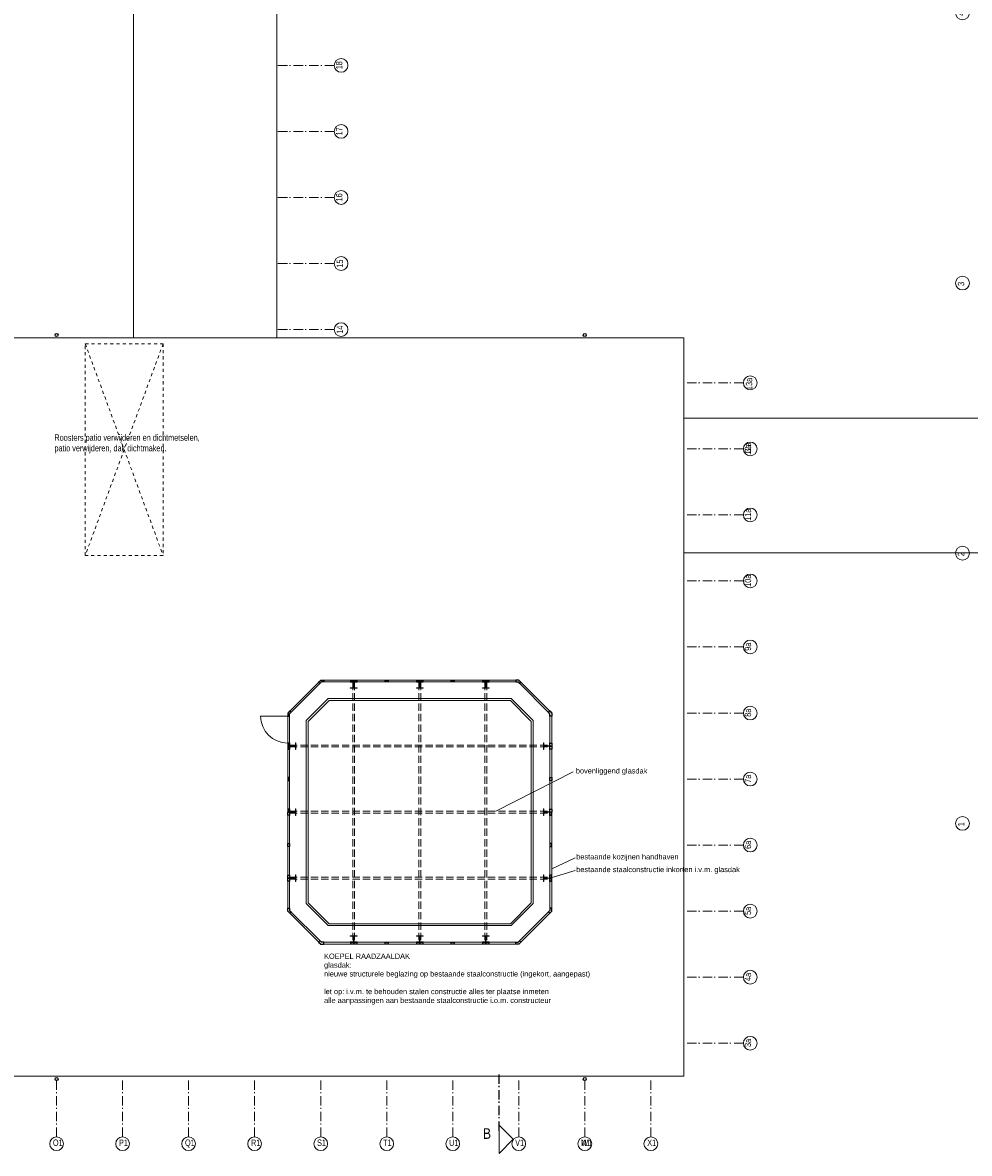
# Model space of a CAD drawing. Header units: millimetres. Extents: x 45699 to 251499, y 244 to 86446.
# Tile 124 of 240: x 192179 to 217413, y 244 to 30380. Entities that reach past the tile are written whole.
import ezdxf

# ---------------------------------------------------------------- set-up
doc = ezdxf.new("R2010")
doc.units = ezdxf.units.MM
doc.header["$LTSCALE"] = 400
for name, pattern in [('STYLE_01', [0.416641, 0.208282, -0.208359]), ('STYLE_02', [0.694427, 0.486069, -0.208359]), ('STYLE_06', [1.041641, 0.625, -0.208282, 0.069427, -0.138931])]:
    doc.linetypes.add(name, pattern=pattern)
for name, color, linetype, lineweight in [('Binnenkozijnen', 140, 'Continuous', 15), ('Buitenkozijnen', 140, 'Continuous', 15), ('mat-beton (ihwg)', 5, 'Continuous', 25), ('None', 7, 'Continuous', 9), ('Tekst', 140, 'Continuous', 15)]:
    doc.layers.add(name, color=color, linetype=linetype, lineweight=lineweight)
doc.styles.add('Arial', font='arial.ttf', dxfattribs={"height": 176.388889})
doc.styles.add('Arial Narrow', font='ARIALN.TTF', dxfattribs={"height": 222.25})

# ---------------------------------------------------------------- blocks, each defined once
blk = doc.blocks.new('HWA')
at = {"layer": 'None', "color": 92, "linetype": 'Continuous', "lineweight": 25}
blk.add_circle((0, -74), 40, dxfattribs=at)
blk = doc.blocks.new('*U1439')
at = {"layer": 'None', "color": 43, "linetype": 'Continuous', "lineweight": 9, "flags": 128}
blk.add_lwpolyline([(90, -76), (18, -76, -0.4142136), (3, -61), (3, 61, -0.4142136), (18, 76), (90, 76), (90, 85.5), (-90, 85.5), (-90, 76), (-18, 76, -0.4142136), (-3, 61), (-3, -61, -0.4142136), (-18, -76), (-90, -76), (-90, -85.5), (90, -85.5)], format="xyb", close=True, dxfattribs=at)
blk = doc.blocks.new('*U1440')
at = {"layer": 'None', "color": 43, "linetype": 'Continuous', "lineweight": 9, "flags": 128}
blk.add_lwpolyline([(90, -76), (18, -76, -0.4142136), (3, -61), (3, 61, -0.4142136), (18, 76), (90, 76), (90, 85.5), (-90, 85.5), (-90, 76), (-18, 76, -0.4142136), (-3, 61), (-3, -61, -0.4142136), (-18, -76), (-90, -76), (-90, -85.5), (90, -85.5)], format="xyb", close=True, dxfattribs=at)
blk = doc.blocks.new('*U1441')
at = {"layer": 'None', "color": 43, "linetype": 'Continuous', "lineweight": 9, "flags": 128}
blk.add_lwpolyline([(90, -76), (18, -76, -0.4142136), (3, -61), (3, 61, -0.4142136), (18, 76), (90, 76), (90, 85.5), (-90, 85.5), (-90, 76), (-18, 76, -0.4142136), (-3, 61), (-3, -61, -0.4142136), (-18, -76), (-90, -76), (-90, -85.5), (90, -85.5)], format="xyb", close=True, dxfattribs=at)
blk = doc.blocks.new('*U1442')
at = {"layer": 'None', "color": 43, "linetype": 'Continuous', "lineweight": 9, "flags": 128}
blk.add_lwpolyline([(90, -76), (18, -76, -0.4142136), (3, -61), (3, 61, -0.4142136), (18, 76), (90, 76), (90, 85.5), (-90, 85.5), (-90, 76), (-18, 76, -0.4142136), (-3, 61), (-3, -61, -0.4142136), (-18, -76), (-90, -76), (-90, -85.5), (90, -85.5)], format="xyb", close=True, dxfattribs=at)
blk = doc.blocks.new('*U1443')
at = {"layer": 'None', "color": 43, "linetype": 'Continuous', "lineweight": 9, "flags": 128}
blk.add_lwpolyline([(90, -76), (18, -76, -0.4142136), (3, -61), (3, 61, -0.4142136), (18, 76), (90, 76), (90, 85.5), (-90, 85.5), (-90, 76), (-18, 76, -0.4142136), (-3, 61), (-3, -61, -0.4142136), (-18, -76), (-90, -76), (-90, -85.5), (90, -85.5)], format="xyb", close=True, dxfattribs=at)
blk = doc.blocks.new('*U1444')
at = {"layer": 'None', "color": 43, "linetype": 'Continuous', "lineweight": 9, "flags": 128}
blk.add_lwpolyline([(90, -76), (18, -76, -0.4142136), (3, -61), (3, 61, -0.4142136), (18, 76), (90, 76), (90, 85.5), (-90, 85.5), (-90, 76), (-18, 76, -0.4142136), (-3, 61), (-3, -61, -0.4142136), (-18, -76), (-90, -76), (-90, -85.5), (90, -85.5)], format="xyb", close=True, dxfattribs=at)
blk = doc.blocks.new('*U1445')
at = {"layer": 'None', "color": 43, "linetype": 'Continuous', "lineweight": 9, "flags": 128}
blk.add_lwpolyline([(90, -76), (18, -76, -0.4142136), (3, -61), (3, 61, -0.4142136), (18, 76), (90, 76), (90, 85.5), (-90, 85.5), (-90, 76), (-18, 76, -0.4142136), (-3, 61), (-3, -61, -0.4142136), (-18, -76), (-90, -76), (-90, -85.5), (90, -85.5)], format="xyb", close=True, dxfattribs=at)
blk = doc.blocks.new('*U1446')
at = {"layer": 'None', "color": 43, "linetype": 'Continuous', "lineweight": 9, "flags": 128}
blk.add_lwpolyline([(90, -76), (18, -76, -0.4142136), (3, -61), (3, 61, -0.4142136), (18, 76), (90, 76), (90, 85.5), (-90, 85.5), (-90, 76), (-18, 76, -0.4142136), (-3, 61), (-3, -61, -0.4142136), (-18, -76), (-90, -76), (-90, -85.5), (90, -85.5)], format="xyb", close=True, dxfattribs=at)
blk = doc.blocks.new('*U1447')
at = {"layer": 'None', "color": 43, "linetype": 'Continuous', "lineweight": 9, "flags": 128}
blk.add_lwpolyline([(90, -76), (18, -76, -0.4142136), (3, -61), (3, 61, -0.4142136), (18, 76), (90, 76), (90, 85.5), (-90, 85.5), (-90, 76), (-18, 76, -0.4142136), (-3, 61), (-3, -61, -0.4142136), (-18, -76), (-90, -76), (-90, -85.5), (90, -85.5)], format="xyb", close=True, dxfattribs=at)
blk = doc.blocks.new('*U1448')
at = {"layer": 'None', "color": 43, "linetype": 'Continuous', "lineweight": 9, "flags": 128}
blk.add_lwpolyline([(90, -76), (18, -76, -0.4142136), (3, -61), (3, 61, -0.4142136), (18, 76), (90, 76), (90, 85.5), (-90, 85.5), (-90, 76), (-18, 76, -0.4142136), (-3, 61), (-3, -61, -0.4142136), (-18, -76), (-90, -76), (-90, -85.5), (90, -85.5)], format="xyb", close=True, dxfattribs=at)
blk = doc.blocks.new('*U1449')
at = {"layer": 'None', "color": 43, "linetype": 'Continuous', "lineweight": 9, "flags": 128}
blk.add_lwpolyline([(90, -76), (18, -76, -0.4142136), (3, -61), (3, 61, -0.4142136), (18, 76), (90, 76), (90, 85.5), (-90, 85.5), (-90, 76), (-18, 76, -0.4142136), (-3, 61), (-3, -61, -0.4142136), (-18, -76), (-90, -76), (-90, -85.5), (90, -85.5)], format="xyb", close=True, dxfattribs=at)
blk = doc.blocks.new('*U1450')
at = {"layer": 'None', "color": 43, "linetype": 'Continuous', "lineweight": 9, "flags": 128}
blk.add_lwpolyline([(90, -76), (18, -76, -0.4142136), (3, -61), (3, 61, -0.4142136), (18, 76), (90, 76), (90, 85.5), (-90, 85.5), (-90, 76), (-18, 76, -0.4142136), (-3, 61), (-3, -61, -0.4142136), (-18, -76), (-90, -76), (-90, -85.5), (90, -85.5)], format="xyb", close=True, dxfattribs=at)
blk = doc.blocks.new('*U1451')
at = {"layer": 'None', "color": 140, "linetype": 'Continuous', "lineweight": 15}
for p, q in [((10361, -31570), (11241, -30690)), ((11241, -30690), (16521, -30690)), ((16521, -30690), (17401, -31570)), ((10411, -31591), (11262, -30740)), ((11262, -30740), (16500, -30740)), ((16500, -30740), (17351, -31591)), ((10361, -36850), (10361, -31570)), ((10411, -36829), (10411, -31591)), ((17351, -31591), (17351, -36829)), ((17401, -31570), (17401, -36850)), ((11241, -37730), (10361, -36850)), ((11262, -37680), (10411, -36829)), ((17351, -36829), (16500, -37680)), ((17401, -36850), (16521, -37730)), ((16521, -37730), (11241, -37730)), ((16500, -37680), (11262, -37680))]:
    blk.add_line(p, q, dxfattribs=at)
at = {"layer": 'None', "color": 92, "linetype": 'Continuous', "lineweight": 25}
for points in [[(11262, -30740), (11220, -30782), (11184, -30747), (11241, -30690), (11321, -30690), (11321, -30740)], [(12041, -30690), (12121, -30690), (12121, -30740), (12041, -30740)], [(12121, -30690), (12201, -30690), (12201, -30740), (12121, -30740)], [(12961, -30690), (13041, -30690), (13041, -30740), (12961, -30740)], [(13801, -30690), (13881, -30690), (13881, -30740), (13801, -30740)], [(13881, -30690), (13961, -30690), (13961, -30740), (13881, -30740)], [(14721, -30690), (14801, -30690), (14801, -30740), (14721, -30740)], [(15561, -30690), (15641, -30690), (15641, -30740), (15561, -30740)], [(15641, -30690), (15721, -30690), (15721, -30740), (15641, -30740)], [(16500, -30740), (16542, -30782), (16578, -30747), (16521, -30690), (16441, -30690), (16441, -30740)], [(10411, -31591), (10453, -31549), (10418, -31513), (10361, -31570), (10361, -31650), (10411, -31650)], [(17351, -31591), (17309, -31549), (17344, -31513), (17401, -31570), (17401, -31650), (17351, -31650)], [(10411, -32450), (10411, -32370), (10361, -32370), (10361, -32450)], [(10411, -32530), (10411, -32450), (10361, -32450), (10361, -32530)], [(17351, -32450), (17351, -32370), (17401, -32370), (17401, -32450)], [(17351, -32530), (17351, -32450), (17401, -32450), (17401, -32530)], [(10411, -33370), (10411, -33290), (10361, -33290), (10361, -33370)], [(17351, -33370), (17351, -33290), (17401, -33290), (17401, -33370)], [(10411, -34210), (10411, -34130), (10361, -34130), (10361, -34210)], [(10411, -34210), (10411, -34290), (10361, -34290), (10361, -34210)], [(17351, -34210), (17351, -34130), (17401, -34130), (17401, -34210)], [(17351, -34210), (17351, -34290), (17401, -34290), (17401, -34210)], [(10411, -35050), (10411, -35130), (10361, -35130), (10361, -35050)], [(17351, -35050), (17351, -35130), (17401, -35130), (17401, -35050)], [(10411, -35890), (10411, -35970), (10361, -35970), (10361, -35890)], [(10411, -35970), (10411, -36050), (10361, -36050), (10361, -35970)], [(17351, -35890), (17351, -35970), (17401, -35970), (17401, -35890)], [(17351, -35970), (17351, -36050), (17401, -36050), (17401, -35970)], [(10411, -36829), (10453, -36871), (10418, -36907), (10361, -36850), (10361, -36770), (10411, -36770)], [(17351, -36829), (17309, -36871), (17344, -36907), (17401, -36850), (17401, -36770), (17351, -36770)], [(11262, -37680), (11220, -37638), (11184, -37673), (11241, -37730), (11321, -37730), (11321, -37680)], [(16500, -37680), (16542, -37638), (16578, -37673), (16521, -37730), (16441, -37730), (16441, -37680)], [(12041, -37680), (12121, -37680), (12121, -37730), (12041, -37730)], [(12121, -37680), (12201, -37680), (12201, -37730), (12121, -37730)], [(12961, -37680), (13041, -37680), (13041, -37730), (12961, -37730)], [(13801, -37680), (13881, -37680), (13881, -37730), (13801, -37730)], [(13881, -37680), (13961, -37680), (13961, -37730), (13881, -37730)], [(14721, -37680), (14801, -37680), (14801, -37730), (14721, -37730)], [(15561, -37680), (15641, -37680), (15641, -37730), (15561, -37730)], [(15641, -37680), (15721, -37680), (15721, -37730), (15641, -37730)]]:
    blk.add_lwpolyline(points, close=True, dxfattribs=at)
at = {"layer": 'None', "color": 43, "xscale": -1}
for name, p in [('*U1447', (12121, -30825)), ('*U1445', (13881, -30825)), ('*U1446', (15641, -30825))]:
    blk.add_blockref(name, p, dxfattribs=at)
at = {"layer": 'None', "color": 43, "xscale": -1, "rotation": 270}
for name, p in [('*U1448', (10497, -32450)), ('*U1449', (10497, -34210)), ('*U1450', (10497, -35970))]:
    blk.add_blockref(name, p, dxfattribs=at)
at = {"layer": 'None', "color": 43, "rotation": 270}
for name, p in [('*U1443', (17266, -32450)), ('*U1439', (17266, -34210)), ('*U1444', (17266, -35970))]:
    blk.add_blockref(name, p, dxfattribs=at)
at = {"layer": 'None', "color": 43}
for name, p in [('*U1442', (12121, -37594)), ('*U1441', (13881, -37594)), ('*U1440', (15641, -37594))]:
    blk.add_blockref(name, p, dxfattribs=at)
blk = doc.blocks.new('*U1452')
at = {"layer": 'None', "color": 8, "lineweight": 5}
for p, q in [((11442, -31186), (10857, -31771)), ((11463, -31236), (10907, -31792)), ((11442, -31186), (16320, -31186)), ((11463, -31236), (16299, -31236)), ((16299, -31236), (16855, -31792)), ((16320, -31186), (16905, -31771)), ((10857, -36649), (10857, -31771)), ((10907, -36628), (10907, -31792)), ((16855, -31792), (16855, -36628)), ((16905, -31771), (16905, -36649)), ((10857, -36649), (11442, -37234)), ((10907, -36628), (11463, -37184)), ((16299, -37184), (16855, -36628)), ((16320, -37234), (16905, -36649)), ((11442, -37234), (16320, -37234)), ((11463, -37184), (16299, -37184))]:
    blk.add_line(p, q, dxfattribs=at)
blk = doc.blocks.new('*U1453')
at = {"layer": 'None', "color": 8, "linetype": 'STYLE_02', "lineweight": 5}
for p, q in [((12096, -30762), (12096, -37670)), ((12146, -30762), (12146, -37670)), ((13856, -30762), (13856, -37670)), ((13906, -30762), (13906, -37670)), ((15616, -30762), (15616, -37670)), ((15666, -30762), (15666, -37670)), ((10421, -32425), (17329, -32425)), ((10421, -32475), (17329, -32475)), ((10421, -34185), (17329, -34185)), ((10421, -34235), (17329, -34235)), ((10421, -35945), (17329, -35945)), ((10421, -35995), (17329, -35995))]:
    blk.add_line(p, q, dxfattribs=at)
blk = doc.blocks.new('*U1454')
at = {"layer": 'None', "color": 43, "linetype": 'Continuous', "lineweight": 9}
blk.add_line((9641, -31650), (10361, -31650), dxfattribs=at)
at = {"layer": 'None', "color": 8, "lineweight": 5}
for p, q in [((15907, -34185), (17971, -33138)), ((17401, -35720), (18021, -35431)), ((17351, -35970), (18021, -35770))]:
    blk.add_line(p, q, dxfattribs=at)
at = {"layer": 'None', "color": 43, "linetype": 'Continuous', "lineweight": 9}
blk.add_arc((10361, -31650), 720, 180, 270, dxfattribs=at)
at = {"layer": 'None', "color": 7}
for name in ['*U1451', '*U1453', '*U1452']:
    blk.add_blockref(name, (0, 0), dxfattribs=at)
at = {"layer": 'None', "color": 140, "char_height": 141.11, "attachment_point": 1, "style": 'Arial'}
for s, insert in [('bovenliggend glasdak', (18041, -33040)), ('bestaande kozijnen handhaven', (18051, -35330)), ('bestaande staalconstructie inkorten i.v.m. glasdak', (18051, -35669)), ('KOEPEL RAADZAALDAK\\Pglasdak:\\Pnieuwe structurele beglazing op bestaande staalconstructie (ingekort, aangepast)\\P\\Plet op: i.v.m. te behouden stalen constructie alles ter plaatse inmeten\\Palle aanpassingen aan bestaande staalconstructie i.o.m. constructeur', (11331, -37980))]:
    blk.add_mtext(s, dxfattribs=dict(at, insert=insert))
blk = doc.blocks.new('*U1464')
at = {"layer": 'None', "color": 43, "linetype": 'Continuous', "lineweight": 9}
for centre in [(28347, -5710), (28347, -12910), (28347, -20110), (28347, -27310), (28347, -34510)]:
    blk.add_circle(centre, 183, dxfattribs=at)
at = {"layer": 'None', "color": 43, "char_height": 169, "width": 160.91, "attachment_point": 1, "rotation": 90, "style": 'Arial Narrow'}
for s, insert in [('5', (28223, -5790)), ('4', (28223, -12990)), ('3', (28223, -20190)), ('2', (28223, -27390)), ('1', (28223, -34590))]:
    blk.add_mtext(s, dxfattribs=dict(at, insert=insert))

msp = doc.modelspace()

# ---------------------------------------------------------------- linework, layer by layer
at = {"layer": 'Buitenkozijnen', "color": 43, "linetype": 'Continuous', "lineweight": 9}
for p, q in [((218744, 19835), (209804, 19835)), ((218744, 16245), (209804, 16245))]:
    msp.add_line(p, q, dxfattribs=at)
at = {"layer": 'None', "color": 7, "linetype": 'STYLE_06', "lineweight": 9}
for p, q in [((200486, 29240), (198986, 29240)), ((200486, 27480), (198986, 27480)), ((200486, 25720), (198986, 25720)), ((200486, 23960), (198986, 23960)), ((200486, 22200), (198986, 22200)), ((211392, 20780), (209892, 20780)), ((211392, 19020), (209892, 19020)), ((211392, 19020), (209892, 19020)), ((211392, 17260), (209892, 17260)), ((211392, 15500), (209892, 15500)), ((211392, 13740), (209892, 13740)), ((211392, 11980), (209892, 11980)), ((211392, 10220), (209892, 10220)), ((211392, 8460), (209892, 8460)), ((211392, 6700), (209892, 6700)), ((211392, 4940), (209892, 4940)), ((211392, 3180), (209892, 3180)), ((193084, 684), (193084, 2184)), ((194844, 684), (194844, 2184)), ((196604, 684), (196604, 2184)), ((198364, 684), (198364, 2184)), ((200124, 684), (200124, 2184)), ((201884, 684), (201884, 2184)), ((203644, 684), (203644, 2184)), ((205404, 684), (205404, 2184)), ((207164, 684), (207164, 2184)), ((207164, 684), (207164, 2184)), ((208924, 684), (208924, 2184))]:
    msp.add_line(p, q, dxfattribs=at)
at = {"layer": 'None', "color": 43, "linetype": 'STYLE_01', "lineweight": 9}
for p, q in [((193849, 21820), (195924, 16180)), ((195924, 21820), (193849, 16180))]:
    msp.add_line(p, q, dxfattribs=at)
at = {"layer": 'None', "color": 92, "linetype": 'STYLE_06', "lineweight": 25}
msp.add_line((204883, 846), (204883, 2346), dxfattribs=at)
at = {"layer": 'None', "color": 43, "linetype": 'Continuous', "lineweight": 9}
for points in [[(195134, 38240), (198958, 38240), (198958, 21980), (195134, 21980)], [(190124, 21980), (209804, 21980), (209804, 2300), (190124, 2300)]]:
    msp.add_lwpolyline(points, close=True, dxfattribs=at)
at = {"layer": 'None', "color": 43, "linetype": 'STYLE_01', "lineweight": 9}
msp.add_lwpolyline([(193849, 21820), (195924, 21820), (195924, 16180), (193849, 16180)], close=True, dxfattribs=at)
at = {"layer": 'None', "color": 140, "linetype": 'Continuous', "lineweight": 15, "flags": 128}
msp.add_lwpolyline([(204883, 244), (204883, 994), (205258, 619)], close=True, dxfattribs=at)
at = {"layer": 'None', "color": 43, "linetype": 'Continuous', "lineweight": 9}
for centre in [(200668, 29240), (200668, 27480), (200668, 25720), (200668, 23960), (200668, 22200), (211574, 20780), (211574, 19020), (211574, 19020), (211574, 17260), (211574, 15500), (211574, 13740), (211574, 11980), (211574, 10220), (211574, 8460), (211574, 6700), (211574, 4940), (211574, 3180), (193084, 502), (194844, 502), (196604, 502), (198364, 502), (200124, 502), (201884, 502), (203644, 502), (205404, 502), (207164, 502), (207164, 502), (208924, 502)]:
    msp.add_circle(centre, 183, dxfattribs=at)

# ---------------------------------------------------------------- block references
at = {"layer": 'mat-beton (ihwg)', "color": 7}
msp.add_blockref('HWA', (193084, 22129), dxfattribs=at)
at = {"layer": 'None', "color": 7}
for name, p in [('*U1464', (188883, 43550)), ('*U1454', (188883, 43550)), ('HWA', (193084, 2300)), ('HWA', (207164, 2300))]:
    msp.add_blockref(name, p, dxfattribs=at)
at = {"layer": 'None', "color": 7, "rotation": 180}
msp.add_blockref('HWA', (207164, 21980), dxfattribs=at)

# ---------------------------------------------------------------- texts
at = {"layer": 'Binnenkozijnen', "color": 1, "insert": (204448, 914), "char_height": 282, "attachment_point": 1, "style": 'Arial Narrow'}
msp.add_mtext('B', dxfattribs=at)
at = {"layer": 'None', "color": 8, "char_height": 169.3, "attachment_point": 1, "rotation": 90, "style": 'Arial Narrow'}
for s, insert in [('18', (200531, 29136)), ('17', (200531, 27376)), ('15', (200550, 23849)), ('14', (200550, 22089)), ('13a', (211456, 20589)), ('12a', (211426, 18863)), ('3a', (211426, 18919)), ('11a', (211426, 17103)), ('10a', (211426, 15343)), ('9a', (211426, 13639)), ('8a', (211426, 11879)), ('7a', (211426, 10119)), ('6a', (211426, 8359)), ('5a', (211426, 6599)), ('4a', (211426, 4839)), ('3a', (211426, 3079))]:
    msp.add_mtext(s, dxfattribs=dict(at, insert=insert))
at = {"layer": 'None', "color": 8, "insert": (200531, 25616), "char_height": 169.3, "width": 194.73, "attachment_point": 1, "rotation": 90, "style": 'Arial Narrow'}
msp.add_mtext('16', dxfattribs=at)
at = {"layer": 'None', "color": 8, "char_height": 169.3, "width": 617.36, "attachment_point": 1, "style": 'Arial Narrow'}
for s, insert in [('O1', (192988, 614)), ('P1', (194748, 614)), ('Q1', (196508, 614)), ('R1', (198268, 614)), ('S1', (200028, 614)), ('T1', (201788, 614)), ('U1', (203548, 614)), ('V1', (205308, 614)), ('W1', (207068, 614)), ('N1', (207068, 614)), ('X1', (208828, 614))]:
    msp.add_mtext(s, dxfattribs=dict(at, insert=insert))
at = {"layer": 'Tekst', "color": 140, "insert": (193028, 19405), "char_height": 169.33, "attachment_point": 1, "style": 'Arial Narrow'}
msp.add_mtext('Roosters patio verwijderen en dichtmetselen,\\Ppatio verwijderen, dak dichtmaken.', dxfattribs=at)

doc.saveas('drawing.dxf')
